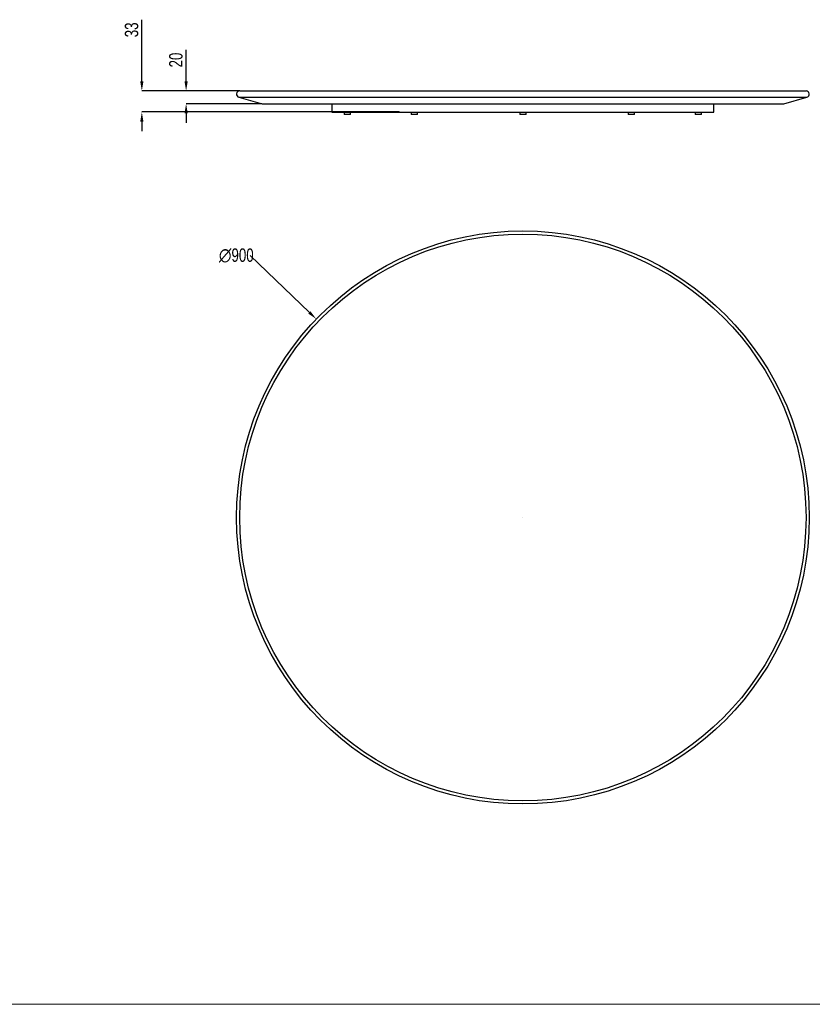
# Model space of a CAD drawing. Header units: millimetres. Extents: x 4005 to 11385, y -1831 to 1613.
# Tile 3 of 12: x 6551 to 7797, y -1831 to -285. Entities that reach past the tile are written whole.
import ezdxf

# ---------------------------------------------------------------- set-up
doc = ezdxf.new("R2010")
doc.units = ezdxf.units.MM
doc.header["$LTSCALE"] = 6
doc.header["$PDSIZE"] = -1
doc.layers.add('ANNOTAZIONI', color=8, linetype='Continuous')
doc.styles.add('SLDTEXTSTYLE4', font='ARIALN.TTF', dxfattribs={"width": 0.87})
doc.dimstyles.new('SLDDIMSTYLE0', dxfattribs={"dimtxt": 21, "dimasz": 15, "dimexe": 0, "dimexo": 0.0625, "dimgap": 5.25, "dimtad": 1, "dimdec": 1, "dimrnd": 1e-09, "dimzin": 12, "dimdsep": 46, "dimtxsty": 'SLDTEXTSTYLE4', "dimsah": 1, "dimcen": 0.09, "dimadec": 0, "dimazin": 3, "dimtfac": 1, "dimtdec": 1, "dimtofl": 0, "dimtmove": 0, "dimatfit": 3, "dimfxl": 1, "dimfrac": 2, "dimtolj": 1, "dimtzin": 12, "dimarcsym": 0})
doc.dimstyles.new('SLDDIMSTYLE1', dxfattribs={"dimtxt": 21, "dimasz": 15, "dimexe": 0, "dimexo": 0.0625, "dimgap": 5.25, "dimtad": 1, "dimdec": 1, "dimrnd": 1e-09, "dimzin": 12, "dimdsep": 46, "dimtxsty": 'SLDTEXTSTYLE4', "dimsah": 1, "dimcen": 0.09, "dimadec": 0, "dimazin": 3, "dimtfac": 1, "dimtdec": 1, "dimtmove": 0, "dimatfit": 0, "dimfxl": 1, "dimfrac": 2, "dimtolj": 1, "dimtzin": 12, "dimarcsym": 0})

# ---------------------------------------------------------------- blocks, each defined once
blk = doc.blocks.new('*D18')
at = {"layer": 'ANNOTAZIONI', "color": 0, "lineweight": -2, "transparency": 16777216}
for p, q in [((6742.9, -381.9), (6742.9, -284.9)), ((6896.7, -396.9), (6742.9, -396.9)), ((7147, -429.9), (6742.9, -429.9)), ((6742.9, -444.9), (6742.9, -459.9))]:
    blk.add_line(p, q, dxfattribs=at)
at = {"layer": 'ANNOTAZIONI', "color": 0, "transparency": 16777216}
for points in [[(6740.4, -381.9), (6745.4, -381.9), (6742.9, -396.9)], [(6740.4, -444.9), (6745.4, -444.9), (6742.9, -429.9)]]:
    blk.add_solid(points, dxfattribs=at)
at = {"layer": 'Defpoints', "color": 0, "transparency": 16777216}
for p in [(6742.9, -396.9), (6896.8, -396.9), (7147, -429.9)]:
    blk.add_point(p, dxfattribs=at)
at = {"layer": 'ANNOTAZIONI', "color": 0, "transparency": 16777216, "insert": (6716.2, -300.9), "char_height": 21, "attachment_point": 2, "rotation": 90, "style": 'SLDTEXTSTYLE4'}
blk.add_mtext('\\A1;33', dxfattribs=at)
blk = doc.blocks.new('*D19')
at = {"layer": 'ANNOTAZIONI', "color": 0, "lineweight": -2, "transparency": 16777216}
for p, q in [((6812.5, -381.9), (6812.5, -332.2)), ((6896.7, -396.9), (6812.5, -396.9)), ((6931.7, -416.9), (6812.5, -416.9)), ((6812.5, -431.9), (6812.5, -446.9))]:
    blk.add_line(p, q, dxfattribs=at)
at = {"layer": 'ANNOTAZIONI', "color": 0, "transparency": 16777216}
for points in [[(6810, -381.9), (6815, -381.9), (6812.5, -396.9)], [(6810, -431.9), (6815, -431.9), (6812.5, -416.9)]]:
    blk.add_solid(points, dxfattribs=at)
at = {"layer": 'Defpoints', "color": 0, "transparency": 16777216}
for p in [(6896.8, -396.9), (6812.5, -416.9), (6931.8, -416.9)]:
    blk.add_point(p, dxfattribs=at)
at = {"layer": 'ANNOTAZIONI', "color": 0, "transparency": 16777216, "insert": (6785.8, -348.3), "char_height": 21, "attachment_point": 2, "rotation": 90, "style": 'SLDTEXTSTYLE4'}
blk.add_mtext('\\A1;20', dxfattribs=at)
blk = doc.blocks.new('*D20')
at = {"layer": 'ANNOTAZIONI', "color": 0, "lineweight": -2, "transparency": 16777216}
for p, q in [((7006.3, -744.8), (6913.3, -655.5)), ((7341.7, -1066.7), (7341.8, -1066.7)), ((7341.8, -1066.8), (7341.8, -1066.7))]:
    blk.add_line(p, q, dxfattribs=at)
at = {"layer": 'ANNOTAZIONI', "color": 0, "transparency": 16777216}
blk.add_solid([(7008, -743), (7004.5, -746.6), (7017.1, -755.1)], dxfattribs=at)
at = {"layer": 'Defpoints', "color": 0, "transparency": 16777216}
for p in [(7017.1, -755.1), (7666.4, -1378.3)]:
    blk.add_point(p, dxfattribs=at)
at = {"layer": 'ANNOTAZIONI', "color": 0, "transparency": 16777216, "insert": (6864, -644.2), "char_height": 21, "attachment_point": 1, "style": 'SLDTEXTSTYLE4'}
blk.add_mtext('\\A1;∅900', dxfattribs=at)

msp = doc.modelspace()

# ---------------------------------------------------------------- linework, layer by layer
at = {"color": 7, "linetype": 'Continuous', "lineweight": 25}
for p, q in [((6896.76, -396.91), (7341.76, -396.91)), ((7341.76, -396.91), (7786.76, -396.91)), ((6895.41, -406.72), (6931.76, -416.91)), ((6895.41, -406.72), (7341.76, -406.72)), ((6931.76, -416.91), (7341.76, -416.91)), ((7041.76, -416.91), (7041.76, -430.41)), ((7341.76, -406.72), (7788.11, -406.72)), ((7341.76, -416.91), (7751.76, -416.91)), ((7641.76, -430.41), (7641.76, -416.91)), ((7751.76, -416.91), (7788.11, -406.72)), ((7041.76, -430.41), (7641.76, -430.41)), ((7060.95, -430.41), (7060.95, -433.91)), ((7070.95, -433.91), (7070.95, -430.41)), ((7166.3, -430.41), (7166.3, -433.91)), ((7176.3, -433.91), (7176.3, -430.41)), ((7336.76, -430.41), (7336.76, -433.91)), ((7346.76, -433.91), (7346.76, -430.41)), ((7507.22, -430.41), (7507.22, -433.91)), ((7517.22, -433.91), (7517.22, -430.41)), ((7612.57, -430.41), (7612.57, -433.91)), ((7622.57, -433.91), (7622.57, -430.41)), ((7065.95, -433.91), (7060.95, -433.91)), ((7070.95, -433.91), (7065.95, -433.91)), ((7171.3, -433.91), (7166.3, -433.91)), ((7176.3, -433.91), (7171.3, -433.91)), ((7341.76, -433.91), (7336.76, -433.91)), ((7346.76, -433.91), (7341.76, -433.91)), ((7512.22, -433.91), (7507.22, -433.91)), ((7517.22, -433.91), (7512.22, -433.91)), ((7617.57, -433.91), (7612.57, -433.91)), ((7622.57, -433.91), (7617.57, -433.91))]:
    msp.add_line(p, q, dxfattribs=at)
at = {"color": 7, "linetype": 'Continuous', "lineweight": 18}
msp.add_line((6464.78, -1831.39), (8924.78, -1831.39), dxfattribs=at)
at = {"color": 7, "linetype": 'Continuous', "lineweight": 25}
for radius in [450, 445]:
    msp.add_circle((7341.76, -1066.75), radius, dxfattribs=at)
for centre, start, end in [((6896.76, -401.91), 90, 254.3465), ((7786.76, -401.91), 285.6535, 90)]:
    msp.add_arc(centre, 5, start, end, dxfattribs=at)
at = {"layer": 'ANNOTAZIONI'}
msp.add_point((7147.02, -429.91), dxfattribs=at)

# ---------------------------------------------------------------- dimensions: what is measured, and where the dimension line sits
for base, p1, p2, picture, middle in [((6742.9, -396.91), (7147.02, -429.91), (6896.76, -396.91), '*D18', (6742.9, -300.91)), ((6812.45, -416.91), (6896.76, -396.91), (6931.76, -416.91), '*D19', (6812.45, -348.32))]:
    dim = msp.add_linear_dim(base=base, p1=p1, p2=p2, angle=90, dimstyle='SLDDIMSTYLE0', dxfattribs=at)
    dim.commit()
    dim.dimension.update_dxf_attribs({"geometry": picture, "text_midpoint": middle, "dimtype": 160})
dim = msp.add_diameter_dim_2p(p1=(7666.42, -1378.35), p2=(7017.1, -755.15), dimstyle='SLDDIMSTYLE1', override={"dimtofl": 0}, dxfattribs=at)
dim.commit()
dim.dimension.update_dxf_attribs({"geometry": '*D20', "text_midpoint": (6888.63, -655.49), "dimtype": 163, "text_rotation": 180})

doc.saveas('drawing.dxf')
